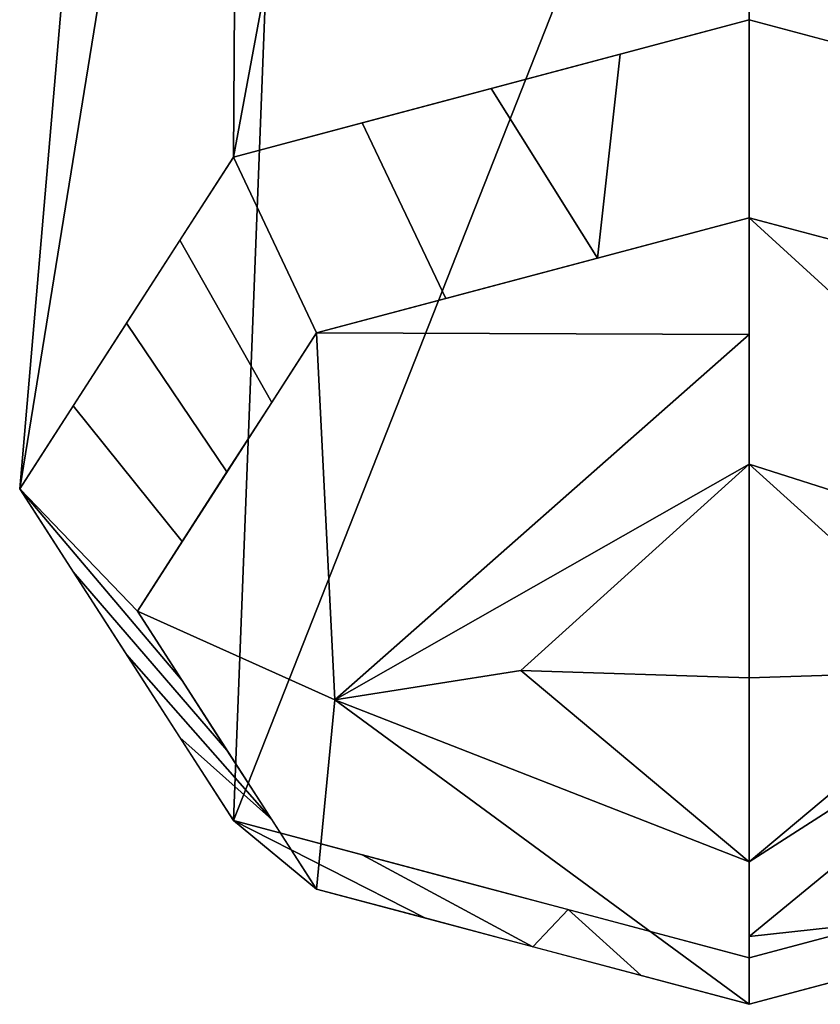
# Model space of a CAD drawing. Header units: inches. Extents: x -17 to 17, y -17 to 35.8.
# Tile 119 of 256: x -16.4 to -15.7, y -11.4 to -10.5. Entities that reach past the tile are written whole.
import ezdxf

# ---------------------------------------------------------------- set-up
doc = ezdxf.new("R2010")
doc.units = ezdxf.units.IN
doc.header["$MEASUREMENT"] = 0
doc.layers.add('AFUCH-3-HWPL', color=19, linetype='Continuous')

msp = doc.modelspace()

# ---------------------------------------------------------------- meshes
at = {"layer": 'AFUCH-3-HWPL'}
mesh = msp.add_polyface(dxfattribs=at)
corners = [(-15.75043, -11.40139, 17.4682), (-16.22576, -11.27483, 17.61903), (-16.42265, -10.96929, 17.98315), (-16.22576, -10.66375, 18.34728), (-15.75043, -10.53719, 18.4981), (-15.75043, -8.1031, 16.21545), (-15.75043, -5.58671, 14.02384), (-16.12009, -5.72389, 13.86035), (-16.12009, -5.99826, 13.53336), (-15.75043, -6.13545, 13.36987), (-15.75043, -8.73073, 15.46746), (-16.21157, -8.51214, 16.1707), (-15.75043, -10.06982, 16.47065), (-16.14831, -9.27528, 16.11895), (-16.02571, -7.61333, 14.70466), (-16.19442, -7.33533, 14.87295), (-16.12564, -7.11693, 15.06423)]
mesh.append_faces([[corners[k] for k in face] for face in [(7, 16, 6), (6, 16, 5), (9, 14, 8), (2, 13, 1), (12, 13, 10)]], dxfattribs={"vtx0": -1, "vtx1": -1})
mesh.append_faces([[corners[k] for k in face] for face in [(15, 11, 16), (3, 5, 11), (13, 2, 11), (11, 5, 16), (7, 15, 16), (13, 12, 1), (15, 13, 11), (10, 13, 14), (13, 15, 14), (14, 15, 8)]], dxfattribs={"vtx0": -1, "vtx1": -1, "vtx2": -1})
mesh.append_faces([[corners[k] for k in face] for face in [(11, 2, 3), (15, 7, 8)]], dxfattribs={"vtx0": -1, "vtx2": -1})
mesh.append_faces([[corners[k] for k in face] for face in [(4, 5, 3)]], dxfattribs={"vtx1": -1})
mesh.append_faces([[corners[k] for k in face] for face in [(9, 10, 14)]], dxfattribs={"vtx1": -1, "vtx2": -1})
mesh.append_faces([[corners[k] for k in face] for face in [(12, 0, 1)]], dxfattribs={"vtx2": -1})
mesh = msp.add_polyface(dxfattribs=at)
corners = [(-15.75043, -10.53719, 18.4981), (-15.2751, -10.66375, 18.34728), (-15.07821, -10.96929, 17.98315), (-15.2751, -11.27483, 17.61903), (-15.75043, -11.40139, 17.4682), (-15.75043, -8.73073, 15.46746), (-15.75043, -6.13545, 13.36987), (-15.38077, -5.99826, 13.53336), (-15.38077, -5.72389, 13.86035), (-15.75043, -5.58671, 14.02384), (-15.75043, -8.1031, 16.21545), (-15.28929, -8.75769, 15.87806), (-15.75043, -9.32357, 17.35999), (-15.35255, -8.83925, 16.6386), (-15.47515, -7.15785, 15.24748), (-15.30644, -7.27531, 14.94448), (-15.37522, -7.42576, 14.69618)]
mesh.append_faces([[corners[k] for k in face] for face in [(7, 16, 6), (6, 16, 5), (9, 14, 8), (2, 13, 1), (12, 13, 10)]], dxfattribs={"vtx0": -1, "vtx1": -1})
mesh.append_faces([[corners[k] for k in face] for face in [(15, 11, 16), (3, 5, 11), (13, 2, 11), (11, 5, 16), (7, 15, 16), (13, 12, 1), (15, 13, 11), (10, 13, 14), (13, 15, 14), (14, 15, 8)]], dxfattribs={"vtx0": -1, "vtx1": -1, "vtx2": -1})
mesh.append_faces([[corners[k] for k in face] for face in [(11, 2, 3), (15, 7, 8)]], dxfattribs={"vtx0": -1, "vtx2": -1})
mesh.append_faces([[corners[k] for k in face] for face in [(4, 5, 3)]], dxfattribs={"vtx1": -1})
mesh.append_faces([[corners[k] for k in face] for face in [(9, 10, 14)]], dxfattribs={"vtx1": -1, "vtx2": -1})
mesh.append_faces([[corners[k] for k in face] for face in [(12, 0, 1)]], dxfattribs={"vtx2": -1})
mesh = msp.add_polyface(dxfattribs=at)
corners = [(-15.75043, -11.44427, 17.64574), (-16.14908, -11.33813, 17.77224), (-16.31421, -11.08188, 18.07763), (-16.14908, -10.82563, 18.38301), (-15.75043, -10.71949, 18.50951), (-15.75043, -10.53719, 18.4981), (-16.22576, -10.66375, 18.34728), (-16.42265, -10.96929, 17.98315), (-16.22576, -11.27483, 17.61903), (-15.75043, -11.40139, 17.4682), (-16.03001, -10.79393, 18.4208), (-15.9881, -10.60047, 18.42269), (-16.10693, -10.63211, 18.38499), (-16.23165, -10.95375, 18.23032), (-16.32421, -10.81652, 18.16522), (-16.37343, -10.89291, 18.07418), (-16.23165, -11.21, 17.92493), (-16.32421, -11.12206, 17.80109), (-16.27498, -11.19844, 17.71006), (-15.94976, -11.3912, 17.70899), (-15.9881, -11.33811, 17.54361), (-15.91711, -11.35701, 17.52109), (-15.89022, -10.75671, 18.46515), (-16.27498, -10.74014, 18.25625), (-16.19037, -10.88969, 18.30667), (-16.27293, -11.01782, 18.15397), (-16.27293, -11.14594, 18.00128), (-16.37343, -11.04567, 17.89212), (-16.19037, -11.27407, 17.84858), (-16.04942, -11.36466, 17.74061), (-16.10693, -11.30647, 17.58132), (-15.85009, -11.41774, 17.67737), (-15.86926, -10.56883, 18.4604)]
mesh.append_faces([[corners[k] for k in face] for face in [(32, 22, 4, 5), (31, 21, 9, 0)]], dxfattribs={"vtx0": -1})
mesh.append_faces([[corners[k] for k in face] for face in [(17, 28, 16, 27), (29, 8, 30, 19), (26, 7, 27, 16), (28, 17, 18)]], dxfattribs={"vtx0": -1, "vtx2": -1})
mesh.append_faces([[corners[k] for k in face] for face in [(19, 30, 20, 21)]], dxfattribs={"vtx0": -1, "vtx3": -1})
mesh.append_faces([[corners[k] for k in face] for face in [(26, 2, 7), (29, 1, 8), (31, 19, 21), (32, 11, 22)]], dxfattribs={"vtx1": -1, "vtx2": -1})
mesh.append_faces([[corners[k] for k in face] for face in [(12, 6, 3, 10), (15, 7, 2, 25), (13, 24, 23, 14), (18, 8, 1, 28), (24, 3, 6, 23), (25, 13, 14, 15), (11, 12, 10, 22)]], dxfattribs={"vtx1": -1, "vtx3": -1})
mesh = msp.add_polyface(dxfattribs=at)
corners = [(-15.75043, -10.71949, 18.50951), (-15.35177, -10.82563, 18.38301), (-15.18665, -11.08188, 18.07763), (-15.35177, -11.33813, 17.77224), (-15.75043, -11.44427, 17.64574), (-15.75043, -11.40139, 17.4682), (-15.2751, -11.27483, 17.61903), (-15.07821, -10.96929, 17.98315), (-15.2751, -10.66375, 18.34728), (-15.75043, -10.53719, 18.4981), (-15.47085, -11.36983, 17.73446), (-15.51276, -11.33811, 17.54361), (-15.39393, -11.30647, 17.58132), (-15.26921, -11.21, 17.92493), (-15.17665, -11.12206, 17.80109), (-15.12743, -11.04567, 17.89212), (-15.26921, -10.95375, 18.23032), (-15.17665, -10.81652, 18.16522), (-15.22587, -10.74014, 18.25625), (-15.5511, -10.77256, 18.44626), (-15.51276, -10.60047, 18.42269), (-15.58375, -10.58157, 18.44522), (-15.61064, -11.40705, 17.6901), (-15.22587, -11.19844, 17.71006), (-15.31049, -11.27407, 17.84858), (-15.22793, -11.14594, 18.00128), (-15.22793, -11.01782, 18.15397), (-15.12743, -10.89291, 18.07418), (-15.31049, -10.88969, 18.30667), (-15.45144, -10.79909, 18.41464), (-15.39393, -10.63211, 18.38499), (-15.65077, -10.74602, 18.47789), (-15.6316, -11.36975, 17.50591)]
mesh.append_faces([[corners[k] for k in face] for face in [(32, 22, 4, 5), (31, 21, 9, 0)]], dxfattribs={"vtx0": -1})
mesh.append_faces([[corners[k] for k in face] for face in [(17, 28, 16, 27), (29, 8, 30, 19), (26, 7, 27, 16), (28, 17, 18)]], dxfattribs={"vtx0": -1, "vtx2": -1})
mesh.append_faces([[corners[k] for k in face] for face in [(19, 30, 20, 21)]], dxfattribs={"vtx0": -1, "vtx3": -1})
mesh.append_faces([[corners[k] for k in face] for face in [(26, 2, 7), (29, 1, 8), (31, 19, 21), (32, 11, 22)]], dxfattribs={"vtx1": -1, "vtx2": -1})
mesh.append_faces([[corners[k] for k in face] for face in [(12, 6, 3, 10), (15, 7, 2, 25), (13, 24, 23, 14), (18, 8, 1, 28), (24, 3, 6, 23), (25, 13, 14, 15), (11, 12, 10, 22)]], dxfattribs={"vtx1": -1, "vtx3": -1})
mesh = msp.add_polyface(dxfattribs=at)
corners = [(-15.75043, -11.14351, 18.12934), (-15.75043, -10.94645, 18.3361), (-15.75043, -10.71949, 18.50951), (-16.14908, -10.82563, 18.38301), (-16.31421, -11.08188, 18.07763), (-16.14908, -11.33813, 17.77224), (-15.75043, -11.44427, 17.64574), (-15.75043, -11.31291, 17.89937), (-15.75043, -11.14351, 18.12934), (-15.75043, -11.14351, 18.12934), (-15.75043, -11.14351, 18.12934), (-15.75043, -11.14351, 18.12934), (-15.75043, -11.14351, 18.12934), (-15.75043, -11.14351, 18.12934), (-15.75043, -11.14351, 18.12934), (-15.75043, -11.14351, 18.12934), (-15.75043, -11.14351, 18.12934), (-15.75043, -11.22389, 18.02022), (-15.75043, -10.82718, 18.42723), (-15.96092, -11.13663, 18.12357), (-16.13219, -11.16367, 18.04937)]
mesh.append_faces([[corners[k] for k in face] for face in [(3, 18, 2)]], dxfattribs={"vtx0": -1})
mesh.append_faces([[corners[k] for k in face] for face in [(5, 20, 4), (7, 20, 6)]], dxfattribs={"vtx0": -1, "vtx1": -1})
mesh.append_faces([[corners[k] for k in face] for face in [(20, 7, 19), (20, 19, 1), (18, 3, 20)]], dxfattribs={"vtx0": -1, "vtx1": -1, "vtx2": -1})
mesh.append_faces([[corners[k] for k in face] for face in [(20, 3, 4), (20, 1, 18)]], dxfattribs={"vtx0": -1, "vtx2": -1})
mesh.append_faces([[corners[k] for k in face] for face in [(5, 6, 20)]], dxfattribs={"vtx1": -1, "vtx2": -1})
mesh.append_faces([[corners[k] for k in face] for face in [(19, 16, 1), (17, 11, 19, 7)]], dxfattribs={"vtx2": -1})
mesh = msp.add_polyface(dxfattribs=at)
corners = [(-15.75043, -11.14351, 18.12934), (-15.75043, -11.31291, 17.89937), (-15.75043, -11.44427, 17.64574), (-15.35177, -11.33813, 17.77224), (-15.18665, -11.08188, 18.07763), (-15.35177, -10.82563, 18.38301), (-15.75043, -10.71949, 18.50951), (-15.75043, -10.94645, 18.3361), (-15.75043, -11.14351, 18.12934), (-15.75043, -11.14351, 18.12934), (-15.75043, -11.14351, 18.12934), (-15.75043, -11.14351, 18.12934), (-15.75043, -11.14351, 18.12934), (-15.75043, -11.14351, 18.12934), (-15.75043, -11.14351, 18.12934), (-15.75043, -11.14351, 18.12934), (-15.75043, -11.14351, 18.12934), (-15.75043, -11.05001, 18.22745), (-15.75043, -11.38194, 17.76609), (-15.53994, -11.13663, 18.12357), (-15.36867, -11.06826, 18.16308)]
mesh.append_faces([[corners[k] for k in face] for face in [(3, 18, 2)]], dxfattribs={"vtx0": -1})
mesh.append_faces([[corners[k] for k in face] for face in [(5, 20, 4), (7, 20, 6)]], dxfattribs={"vtx0": -1, "vtx1": -1})
mesh.append_faces([[corners[k] for k in face] for face in [(20, 7, 19), (20, 19, 1), (18, 3, 20)]], dxfattribs={"vtx0": -1, "vtx1": -1, "vtx2": -1})
mesh.append_faces([[corners[k] for k in face] for face in [(20, 3, 4), (20, 1, 18)]], dxfattribs={"vtx0": -1, "vtx2": -1})
mesh.append_faces([[corners[k] for k in face] for face in [(5, 6, 20)]], dxfattribs={"vtx1": -1, "vtx2": -1})
mesh.append_faces([[corners[k] for k in face] for face in [(19, 16, 1), (17, 11, 19, 7)]], dxfattribs={"vtx2": -1})

doc.saveas('drawing.dxf')
